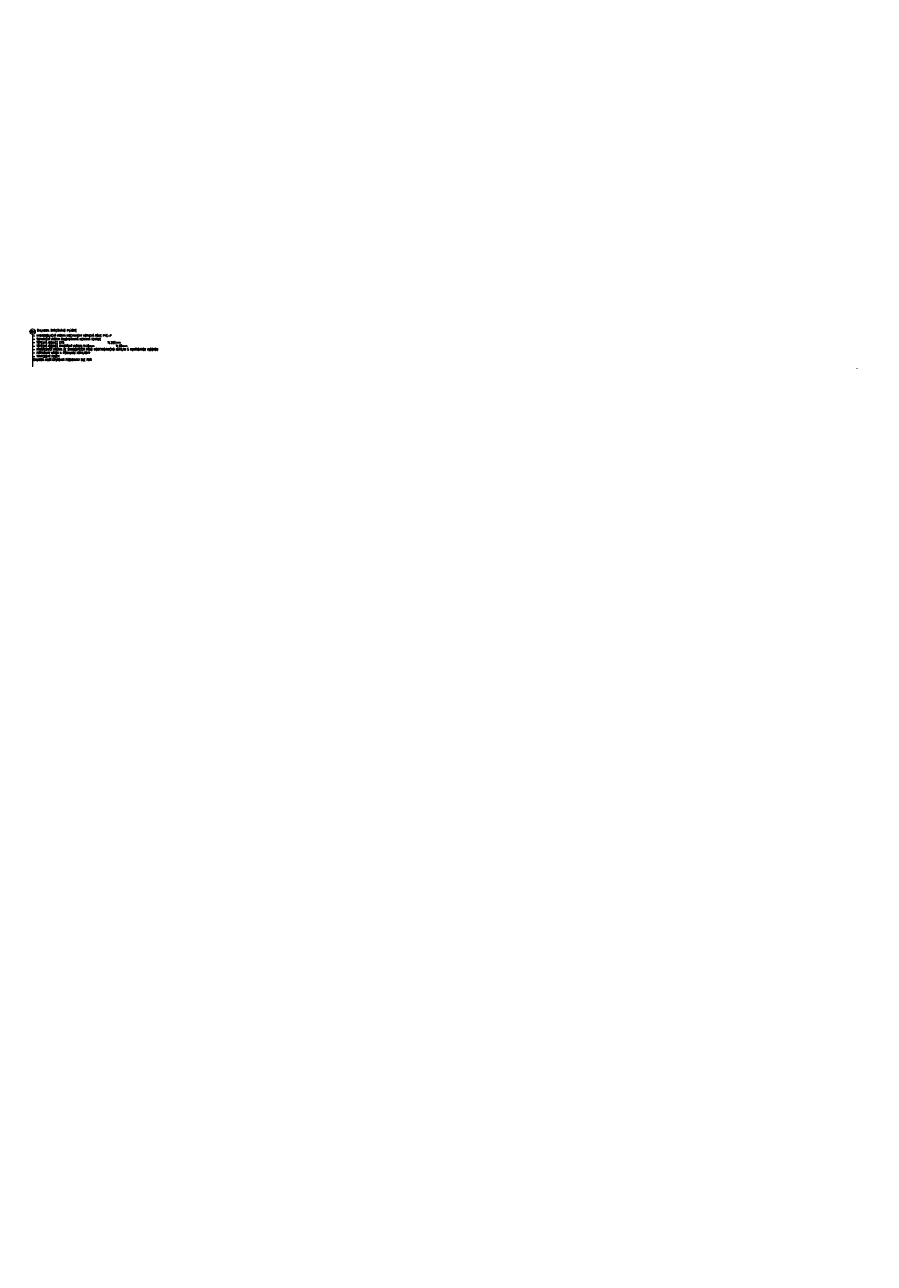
# Model space of a CAD drawing. Header units: millimetres. Extents: x -485339 to 350584, y -1189936 to 0.
# Tile 64 of 256: x -390358 to -308004, y -1050030 to -929888. Entities that reach past the tile are written whole.
import ezdxf
from ezdxf.enums import TextEntityAlignment as Align

# ---------------------------------------------------------------- set-up
doc = ezdxf.new("R2010")
doc.units = ezdxf.units.MM
doc.header["$LTSCALE"] = 10
doc.linetypes.add('DASHED', pattern=[19.05, 12.7, -6.35])
doc.linetypes.add('ČÁRKOVANÁ', pattern=[19.05, 12.7, -6.35])
for name, color, linetype, lineweight in [('N_popis', 10, 'Continuous', 18), ('N_čáry_pod', 10, 'ČÁRKOVANÁ', 18), ('St_otvory_okna', 40, 'Continuous', 18), ('St_popis', 250, 'Continuous', 18)]:
    doc.layers.add(name, color=color, linetype=linetype, lineweight=lineweight)
doc.styles.add('Andy', font='arial.ttf')
doc.styles.add('ROMANS', font='romans.shx', dxfattribs={"width": 0.8})
doc.styles.get("Standard").update_dxf_attribs({"font": 'simplex.shx', "width": 0.8})

msp = doc.modelspace()

# ---------------------------------------------------------------- linework, layer by layer
at = {"layer": 'N_popis'}
msp.add_lwpolyline([(-389597.8, -959914.6), (-389597.8, -963062.9)], dxfattribs=at)
msp.add_circle((-389597.8, -959654.7), 259.9, dxfattribs=at)
at = {"layer": 'N_čáry_pod', "linetype": 'DASHED', "ltscale": 0.2, "const_width": 5}
msp.add_lwpolyline([(-480994, -929890.9), (286897.8, -929890.9), (286897.8, -1189933.9), (-480994, -1189933.9)], close=True, dxfattribs=at)
at = {"layer": 'St_otvory_okna'}
msp.add_lwpolyline([(-309666.6, -963251), (-309666.6, -963226)], dxfattribs=at)

# ---------------------------------------------------------------- texts
at = {"layer": 'N_popis', "width": 0.8}
msp.add_text('S01', height=180, dxfattribs=at).set_placement((-389597.8, -959654.7), align=Align.MIDDLE_CENTER)
at = {"layer": 'N_popis', "insert": (-389536, -959942.4), "char_height": 200, "width": 17412.882, "attachment_point": 1, "style": 'ROMANS'}
msp.add_mtext('- HYDROIZOLAČNÍ VRSTVA MECHANICKY KOTVENÁ FÓLIE PVC-P\\P- SEPARAČNÍ VRSTVA SKLOVLÁKNITÁ NETKANÁ TEXTILIE ^I^I\\P- TEPELNÁ IZOLACE EPS ^I^I^I^I^I^ITL.220mm\\P- TEPELNÁ IZOLACE MINERÁLNÍ VLÁKNA 2x30mm ^I^I^ITL.60mm\\P- PAROTĚSNÍCÍ VRSTVA ZE SAMOLEPÍCÍCH PÁSŮ MODIFIKOVANÉHO ASFALTU S HLINÍKOVVOU VLOŽKOU\\P- PŘÍPRÁVNÝ NÁTĚR K PODKLADU ASFALTOVÝ\\P- TRAPEZOVÝ PLECH\\PSKLADBA MUSÍ SPLŇOVAT POŽADAVKY DLE PBŘ', dxfattribs=at)
at = {"layer": 'St_popis', "insert": (-389175.9, -959436.6), "char_height": 200, "attachment_point": 1, "style": 'Andy'}
msp.add_mtext('{\\Fromand|c0;SKLADBA STŘEŠNÍHO PLÁŠTĚ }', dxfattribs=at)

doc.saveas('drawing.dxf')
